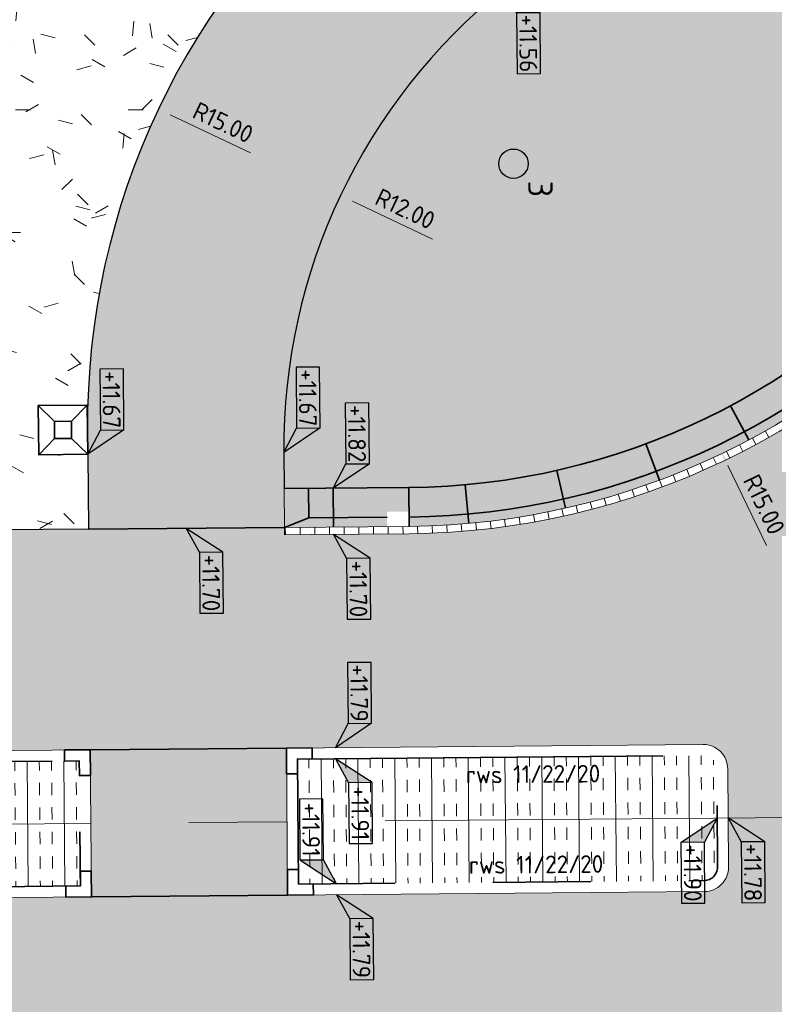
# Model space of a CAD drawing. Header units: metres. Extents: x 233373 to 233535, y 554162 to 554421.
# Tile 11 of 17: x 233398 to 233413, y 554234 to 554254. Entities that reach past the tile are written whole.
import ezdxf
from ezdxf.enums import TextEntityAlignment as Align

# ---------------------------------------------------------------- set-up
doc = ezdxf.new("R2010")
doc.units = ezdxf.units.M
doc.linetypes.add('Xref_Ontwerp nieuwe situatie$0$AM-AS', pattern=[16, 10, -2, 2, -2])
doc.linetypes.add('Xref_Ontwerp nieuwe situatie$0$VH-RWSBAND_110X220', pattern=[24, 10, -2, 2, -2, 2, -2, 2, -2])
doc.layers.get('Defpoints').update_dxf_attribs({"color": 241})
for name, color, linetype, lineweight, true_color in [('N-WE-GR-GRAS-A', 7, 'Continuous', 5, 0x99cc00), ('N-WE-MO-ONDERZOEK_BORING-SD', 30, 'Continuous', 25, 0xff7f00), ('N-WE-VH-KANTOPSLUITING_TROTTOIRBAND_RWS_110 220-G', 7, 'Xref_Ontwerp nieuwe situatie$0$VH-RWSBAND_110X220', 35, 0x2db300), ('N-WE-VH-VERHARDING_ASFALT_HOOFDRIJBAAN-A', 7, 'Continuous', 5, 0xc7c7c7), ('N-WE-VH-VERHARDING_ASFALT_ROOD-A', 7, 'Continuous', 5, 0xc99292), ('N-WE-VH-VERHARDING_ASFALT_VOEGBAND-G', 7, 'Continuous', 35, 0x000099), ('N-WE-VH-VERHARDING_BETON_CRETEPRINT-A', 250, 'Continuous', 9, 0x333333)]:
    doc.layers.add(name, color=color, linetype=linetype, lineweight=lineweight, true_color=true_color)
for name, color, linetype, lineweight in [('N-WE-VH-GOOT_TEGEL-GD', 170, 'Continuous', 18), ('N-WE-VH-KANTOPSLUITING-T18', 7, 'Continuous', 18), ('N-WE-VH-KANTOPSLUITING_ACHTERKANTBAND-G', 7, 'Continuous', 35), ('N-WE-VH-KANTOPSLUITING_ELEMENT-A', 252, 'Continuous', 18), ('N-WE-VH-KANTOPSLUITING_ELEMENT-G', 7, 'Continuous', 35), ('N-WE-VH-KANTOPSLUITING_ELEMENT_HOEKSTUK-S', 7, 'Continuous', 35), ('N-WE-VH-KANTOPSLUITING_VOORKANTBAND-G', 7, 'Continuous', 18), ('N-WE-VH-KANTVERHARDING-G', 7, 'Continuous', 25), ('X-XX-AL-AANPIJLING-M', 7, 'Continuous', 18), ('X-XX-AL-HOOGTELABEL_KANTOPSLUITING-S', 7, 'Continuous', 25), ('X-XX-AL-M', 7, 'Continuous', 18)]:
    doc.layers.add(name, color=color, linetype=linetype, lineweight=lineweight)
doc.layers.add('N1-WE-AM-AS_WEG-G', color=1, linetype='Xref_Ontwerp nieuwe situatie$0$AM-AS', lineweight=18, plot=False)
doc.styles.add('NLCS-ISO', font='NLCS-ISO.ttf')
doc.styles.add('NLCS-ISO-ANNOTATIEF-T18', font='NLCS-ISO.ttf', dxfattribs={"height": 1.8})
doc.styles.add('NLCS-ISO-ANNOTATIEF-T25', font='NLCS-ISO.ttf', dxfattribs={"height": 2.5})
doc.styles.add('Xref_Ontwerp nieuwe situatie$0$NLCS-ISO', font='NLCS-ISO.ttf')
doc.dimstyles.new('NLCS-ANNOTATIEF-T18-PIJL-A', dxfattribs={"dimtxt": 1.8, "dimasz": 1.35, "dimexe": 2, "dimexo": 2, "dimgap": 0.7, "dimtad": 1, "dimlfac": -1, "dimzin": 0, "dimdsep": 46, "dimtxsty": 'NLCS-ISO-ANNOTATIEF-T18', "dimcen": 0, "dimdle": 2, "dimclrd": 256, "dimclre": 256, "dimclrt": 256, "dimazin": 0, "dimtfac": 1, "dimtofl": 0, "dimtmove": 0, "dimatfit": 3, "dimfxl": 1, "dimtfillclr": 256, "dimtolj": 1, "dimtzin": 0, "dimlwd": 13, "dimlwe": 18, "dimarcsym": 0})
doc.dimstyles.new('NLCS-ANNOTATIEF-T25-PIJL_L2_H3', dxfattribs={"dimtxt": 2.5, "dimasz": 2.5, "dimexe": 2, "dimexo": 2, "dimgap": 0.7, "dimtad": 1, "dimzin": 0, "dimdsep": 46, "dimtxsty": 'NLCS-ISO-ANNOTATIEF-T25', "dimcen": 0, "dimdle": 2, "dimclrd": 256, "dimclre": 256, "dimclrt": 256, "dimadec": 3, "dimazin": 0, "dimtfac": 1, "dimtdec": 3, "dimtofl": 0, "dimtmove": 0, "dimatfit": 3, "dimfxl": 2, "dimfxlon": 1, "dimtfillclr": 256, "dimtolj": 1, "dimtzin": 0, "dimlwd": -1, "dimlwe": -1, "dimarcsym": 0})
pattern_1 = [(270.4902377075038, (0, 0), (0.7499725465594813, 0.006417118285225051), []), (270.4902377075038, (0.2499908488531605, 0.002139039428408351), (0.7499725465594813, 0.006417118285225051), [0.25, -0.25]), (270.4902377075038, (0.4999816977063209, 0.004278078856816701), (0.7499725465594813, 0.006417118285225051), [0.25, -0.25])]
pattern_2 = [(0, (0, 0), (2.5, 2.5), [0.3, -2]), (45, (1, 0.5), (-0.2828427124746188, 4.666904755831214), [0.3, -2]), (29.99999999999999, (0.2, 0.3), (0.5686533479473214, 3.215063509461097), [0.3, -2]), (15, (0.8, 1.2), (0.9640675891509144, 1.811235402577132), [0.3, -2]), (135, (0.4, 5), (-0.07071067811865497, -1.626345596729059), [0.3, -2]), (150, (3, 1), (0.5392304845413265, -1.466025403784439), [0.3, -2]), (165, (0.6000000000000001, 0.1), (0.358630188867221, -1.752536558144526), [0.3, -2]), (85, (1, 1), (-2.18169349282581, 2.600041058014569), [0.3, -2]), (99.99999999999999, (0, 0), (-2.780294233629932, 1.946782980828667), [0.3, -2])]

# ---------------------------------------------------------------- blocks, each defined once
blk = doc.blocks.new('SAL-HOOGTELABEL_KANTOPSLUITING_02-SO')
for p, q in [((2.460741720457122, 3.713202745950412), (0, 0)), ((2.460741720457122, 3.713202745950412), (2.460741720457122, 1.312415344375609)), ((8.664244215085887, 3.713202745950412), (2.460741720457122, 3.713202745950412)), ((8.664244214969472, 1.312415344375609), (8.664244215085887, 3.713202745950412)), ((0, 0), (2.460741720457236, 1.312415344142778)), ((2.460741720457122, 1.312415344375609), (8.664244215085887, 1.312415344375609))]:
    blk.add_line(p, q)
blk.add_solid([(2.460741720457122, 3.713202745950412), (0, 0), (2.460741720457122, 1.312415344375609)])
at = {"style": 'Xref_Ontwerp nieuwe situatie$0$NLCS-ISO'}
blk.add_attdef('...', text='', height=1.8, dxfattribs=at).set_placement((5.582316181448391, 2.472649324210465), align=Align.MIDDLE)
blk = doc.blocks.new('SAL-HOOGTELABEL_KANTOPSLUITING_04-SO')
for p, q in [((0, 0), (2.460741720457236, -1.312415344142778)), ((2.460741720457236, -3.713202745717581), (0, 0)), ((2.460741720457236, -1.312415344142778), (2.460741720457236, -3.713202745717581)), ((8.664244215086, -1.312415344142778), (2.460741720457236, -1.312415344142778)), ((8.664244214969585, -3.713202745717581), (8.664244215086, -1.312415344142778)), ((2.460741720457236, -3.713202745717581), (8.664244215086, -3.713202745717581))]:
    blk.add_line(p, q)
blk.add_solid([(0, 0), (2.460741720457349, -1.312592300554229), (2.460741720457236, -3.713202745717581)])
at = {"style": 'Xref_Ontwerp nieuwe situatie$0$NLCS-ISO'}
blk.add_attdef('...', text='', height=1.8, dxfattribs=at).set_placement((5.582316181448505, -2.552968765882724), align=Align.MIDDLE)
blk = doc.blocks.new('SAL-HOOGTELABEL_KANTOPSLUITING_01-SO')
for p, q in [((-8.664244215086, 3.713202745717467), (-8.664244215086, 1.312415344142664)), ((-2.460741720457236, 3.713202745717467), (-8.664244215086, 3.713202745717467)), ((-2.460741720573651, 1.312415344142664), (-2.460741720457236, 3.713202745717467)), ((-2.460741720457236, 3.713202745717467), (0, 0)), ((-8.664244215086, 1.312415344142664), (-2.460741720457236, 1.312415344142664)), ((0, 0), (-2.460741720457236, 1.312415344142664))]:
    blk.add_line(p, q)
blk.add_solid([(-2.460741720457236, 3.713202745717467), (-2.460741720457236, 1.312415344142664), (0, 0)])
at = {"style": 'Xref_Ontwerp nieuwe situatie$0$NLCS-ISO'}
blk.add_attdef('...', text='', height=1.8, dxfattribs=at).set_placement((-5.542669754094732, 2.472649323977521), align=Align.MIDDLE)
blk = doc.blocks.new('SAL-HOOGTELABEL_KANTOPSLUITING_03-SO')
for p, q in [((0, -2.328306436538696e-10), (-2.460741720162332, -1.312415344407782)), ((-2.460741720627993, -3.713202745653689), (0, -2.328306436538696e-10)), ((-8.664244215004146, -1.312415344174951), (-8.664244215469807, -3.71320274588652)), ((-2.460741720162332, -1.312415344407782), (-8.664244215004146, -1.312415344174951)), ((-2.460741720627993, -3.713202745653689), (-2.460741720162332, -1.312415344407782)), ((-8.664244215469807, -3.71320274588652), (-2.460741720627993, -3.713202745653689))]:
    blk.add_line(p, q)
blk.add_solid([(-2.460741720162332, -1.312415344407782), (0, -2.328306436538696e-10), (-2.460741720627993, -3.713202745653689)])
at = {"style": 'Xref_Ontwerp nieuwe situatie$0$NLCS-ISO'}
blk.add_attdef('...', text='', height=1.8, dxfattribs=at).set_placement((-5.542669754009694, -2.552968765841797), align=Align.MIDDLE)
blk = doc.blocks.new('*D47')
at = {"layer": 'Defpoints', "color": 0, "transparency": 16777216}
for p in [(233405.8041730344, 554259.0122553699), (233412.3155100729, 554245.499206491)]:
    blk.add_point(p, dxfattribs=at)
at = {"layer": 'X-XX-AL-AANPIJLING-M', "lineweight": 13, "transparency": 16777216}
blk.add_line((233413.2184154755, 554243.6253970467), (233412.4327141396, 554245.2559716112), dxfattribs=at)
at = {"layer": 'X-XX-AL-AANPIJLING-M', "transparency": 16777216}
blk.add_solid([(233412.4732532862, 554245.2755056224), (233412.3921749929, 554245.2364376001), (233412.3155100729, 554245.499206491)], dxfattribs=at)
at = {"layer": 'X-XX-AL-AANPIJLING-M', "transparency": 16777216, "insert": (233413.1724452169, 554244.4579754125), "char_height": 0.36, "attachment_point": 5, "rotation": 295.72734833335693, "style": 'NLCS-ISO-ANNOTATIEF-T18'}
blk.add_mtext('\\A1;R15.00', dxfattribs=at)
blk = doc.blocks.new('*D59')
at = {"layer": 'Defpoints', "color": 0, "transparency": 16777216}
for p in [(233404.5294535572, 554250.7578326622), (233415.3732858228, 554245.618639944)]:
    blk.add_point(p, dxfattribs=at)
at = {"layer": 'X-XX-AL-AANPIJLING-M', "lineweight": 13, "transparency": 16777216}
blk.add_line((233406.4090511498, 554249.8670392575), (233404.7734397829, 554250.6422008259), dxfattribs=at)
at = {"layer": 'X-XX-AL-AANPIJLING-M', "transparency": 16777216}
blk.add_solid([(233404.7927117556, 554250.682865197), (233404.7541678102, 554250.6015364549), (233404.529453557, 554250.7578326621)], dxfattribs=at)
at = {"layer": 'X-XX-AL-AANPIJLING-M', "transparency": 16777216, "insert": (233405.8502837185, 554250.485972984), "char_height": 0.36, "attachment_point": 5, "rotation": 334.64242982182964, "style": 'NLCS-ISO-ANNOTATIEF-T18'}
blk.add_mtext('\\A1;R12.00', dxfattribs=at)
blk = doc.blocks.new('*U11')
at = {"layer": 'N-WE-VH-GOOT_TEGEL-GD', "ltscale": 0.2, "flags": 128}
blk.add_lwpolyline([(0, 0), (-2.759782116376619e-11, -0.1500000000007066)], dxfattribs=at)
blk = doc.blocks.new('*U12')
at = {"layer": 'N-WE-VH-GOOT_TEGEL-GD', "color": 0, "linetype": 'ByBlock', "lineweight": -2, "transparency": 16777216}
for p, rotation in [((233413.265036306, 554245.8267941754), 209.5029665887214), ((233413.0024915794, 554245.6816482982), 208.3683966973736), ((233412.4690386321, 554245.4070924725), 206.0992569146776), ((233412.7371243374, 554245.5417294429), 207.2338268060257), ((233411.9251333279, 554245.1538732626), 203.8301171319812), ((233412.1983395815, 554245.2777901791), 204.9646870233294), ((233411.6495269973, 554245.0353903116), 202.6955472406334), ((233411.0915472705, 554244.8149099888), 200.426407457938), ((233411.3716286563, 554244.9223877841), 201.5609773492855), ((233410.5252754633, 554244.6166949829), 198.1572676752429), ((233410.8093926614, 554244.7129990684), 199.2918375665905), ((233409.6622659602, 554244.361790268), 194.7535580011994), ((233409.951599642, 554244.4410561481), 195.8881278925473), ((233410.2393070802, 554244.5260354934), 197.0226977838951), ((233408.7856448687, 554244.1585729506), 191.3498483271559), ((233409.0791742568, 554244.2205209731), 192.484418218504), ((233409.3714194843, 554244.2882689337), 193.6189881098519), ((233407.3027789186, 554243.9366019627), 185.6769988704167), ((233407.6009942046, 554243.9692317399), 186.8115687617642), ((233407.8985049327, 554244.0077599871), 187.9461386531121), ((233408.1951944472, 554244.0521715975), 189.0807085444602), ((233408.4909464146, 554244.1024491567), 190.215278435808), ((233403.405324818, 554243.8412157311), 180.4902606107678), ((233403.7053138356, 554243.8437826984), 180.4902606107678), ((233404.0053028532, 554243.8463496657), 180.4902606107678), ((233404.3052918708, 554243.8489166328), 180.4902606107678), ((233404.6052808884, 554243.8514836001), 180.4902606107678), ((233404.9052699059, 554243.8540505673), 180.4902606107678), ((233405.2052589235, 554243.8566175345), 180.4902606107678), ((233405.5052479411, 554243.8591845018), 180.4902606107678), ((233405.8052369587, 554243.861751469), 180.4902606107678), ((233406.1052140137, 554243.86528865), 181.1387193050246), ((233406.4050761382, 554243.8742198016), 182.2732891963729), ((233406.7047026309, 554243.889086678), 183.407859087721), ((233407.0039760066, 554243.9098834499), 184.5424289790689)]:
    blk.add_blockref('*U11', p, dxfattribs=dict(at, rotation=rotation))
blk = doc.blocks.new('*D32')
at = {"layer": 'Defpoints', "color": 0, "transparency": 16777216}
for p in [(233400.8143870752, 554252.5185056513), (233414.3691774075, 554246.0945147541)]:
    blk.add_point(p, dxfattribs=at)
at = {"layer": 'X-XX-AL-AANPIJLING-M', "lineweight": 13, "transparency": 16777216}
blk.add_line((233402.6939846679, 554251.6277122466), (233401.058373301, 554252.4028738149), dxfattribs=at)
at = {"layer": 'X-XX-AL-AANPIJLING-M', "transparency": 16777216}
blk.add_solid([(233401.0776452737, 554252.443538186), (233401.0391013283, 554252.3622094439), (233400.814387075, 554252.518505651)], dxfattribs=at)
at = {"layer": 'X-XX-AL-AANPIJLING-M', "transparency": 16777216, "insert": (233402.1352172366, 554252.2466459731), "char_height": 0.36, "attachment_point": 5, "rotation": 334.64242982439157, "style": 'NLCS-ISO-ANNOTATIEF-T18'}
blk.add_mtext('\\A1;R15.00', dxfattribs=at)
blk = doc.blocks.new('SMO-BODEM_BORING-SO')
h = blk.add_hatch(color=256)
edge = h.paths.add_edge_path()
edge.add_arc((0, 0), 1.501469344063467, 0, 360)
at = {"color": 0, "linetype": 'Continuous'}
blk.add_circle((0, 0), 1.501469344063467, dxfattribs=at)
at = {"style": 'NLCS-ISO'}
blk.add_attdef('NR', (1.724038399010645, 1.494310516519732), '', height=2.5, dxfattribs=at)
blk = doc.blocks.new('N-SVH-KOLKOMRANDING 1000x1000x150 mm')
at = {"layer": 'N-WE-VH-KANTOPSLUITING_ELEMENT-G', "ltscale": 0.2}
for p, q in [((-0.1750000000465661, 0.1750000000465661), (-0.5, 0.5)), ((0.1750000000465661, 0.1750000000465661), (0.5, 0.5)), ((-0.1750000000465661, -0.1750000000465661), (-0.5, -0.5)), ((0.1750000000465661, -0.1750000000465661), (0.5, -0.5))]:
    blk.add_line(p, q, dxfattribs=at)
at = {"layer": 'N-WE-VH-KANTOPSLUITING_ELEMENT-G', "ltscale": 0.2, "flags": 128}
for points in [[(-0.5, 0.5), (0.5, 0.5), (0.5, -0.5), (-0.5, -0.5)], [(-0.1750000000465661, 0.1750000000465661), (0.1750000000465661, 0.1750000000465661), (0.1750000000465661, -0.1750000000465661), (-0.1750000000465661, -0.1750000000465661)]]:
    blk.add_lwpolyline(points, close=True, dxfattribs=at)
blk = doc.blocks.new('*D35')
at = {"layer": 'Defpoints', "color": 0, "transparency": 16777216}
for p in [(233405.8041730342, 554259.0122553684), (233414.3268679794, 554246.6686873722)]:
    blk.add_point(p, dxfattribs=at)
at = {"layer": 'X-XX-AL-M', "transparency": 16777216}
blk.add_line((233416.7305434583, 554243.1874021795), (233414.6109578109, 554246.2572351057), dxfattribs=at)
blk.add_solid([(233414.6795331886, 554246.304583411), (233414.5423824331, 554246.2098868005), (233414.3268679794, 554246.6686873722)], dxfattribs=at)
at = {"layer": 'X-XX-AL-M', "transparency": 16777216, "insert": (233416.3753424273, 554244.3882486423), "char_height": 0.5, "attachment_point": 5, "rotation": 304.6233854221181, "style": 'NLCS-ISO-ANNOTATIEF-T25'}
blk.add_mtext('\\A1;R=15.00', dxfattribs=at)

msp = doc.modelspace()

# ---------------------------------------------------------------- hatches: boundary and pattern name
at = {"layer": 'N-WE-GR-GRAS-A'}
h = msp.add_hatch(dxfattribs=at)
h.set_pattern_fill('AGR-GRAS_01', color=256, scale=0.1, pattern_type=2)
h.set_pattern_definition(pattern_2)
edge = h.paths.add_edge_path()
edge.add_line((233424.9388623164, 554262.5410664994), (233424.9303061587, 554263.5410298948))
edge.add_line((233424.9303061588, 554263.5410298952), (233425.7202772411, 554263.5477892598))
edge.add_line((233425.7202772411, 554263.5477892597), (233425.6874814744, 554267.3806505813))
edge.add_line((233425.6874814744, 554267.3806505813), (233425.6849146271, 554267.6806395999))
edge.add_line((233425.684914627, 554267.6806395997), (233425.6360654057, 554273.3896780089))
edge.add_arc((233525.6324049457, 554274.2452937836), 99.99999999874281, 174.7795743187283, 180.4902377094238, ccw=False)
edge.add_line((233426.0472024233, 554283.3440540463), (233426.9258540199, 554292.9608254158))
edge.add_arc((233327.3406514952, 554302.0595856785), 100.0000000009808, 354.7795743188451, 360.3595577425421)
edge.add_line((233427.3386824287, 554302.6871282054), (233427.2984975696, 554309.0905297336))
edge.add_line((233427.2984975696, 554309.0905297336), (233422.6111318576, 554309.0611139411))
edge.add_line((233422.6111318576, 554309.0611139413), (233422.6165077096, 554297.3821639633))
edge.add_line((233422.6165077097, 554297.3821639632), (233422.3248455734, 554287.0322430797))
edge.add_line((233422.3248455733, 554287.0322430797), (233421.142538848, 554277.7108655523))
edge.add_line((233421.1425388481, 554277.7108655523), (233420.2591423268, 554272.2491907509))
edge.add_line((233420.2591423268, 554272.2491907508), (233419.8205365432, 554269.537472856))
edge.add_arc((233405.0129786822, 554271.9325156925), 14.99999999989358, 308.794621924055, 350.81228535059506, ccw=False)
edge.add_line((233414.4109385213, 554260.2415640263), (233411.3622034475, 554257.7907892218))
edge.add_line((233411.3622034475, 554257.7907892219), (233407.8549179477, 554254.9714012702))
edge.add_arc((233415.373285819, 554245.6186399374), 11.99999999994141, 128.7946219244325, 180.4902377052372)
edge.add_line((233403.3737250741, 554245.5159660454), (233403.380013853, 554244.7809929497))
edge.add_line((233403.380013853, 554244.7809929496), (233403.605005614, 554244.7829180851))
edge.add_line((233403.605005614, 554244.7829180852), (233405.9257560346, 554244.802775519))
edge.add_arc((233405.8041730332, 554259.0122553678), 14.21000000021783, 270.4902377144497, 320.9644589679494)
edge.add_arc((233431.4371025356, 554238.2287781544), 18.78999999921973, 126.17553146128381, 140.9644589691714, ccw=False)
edge.add_arc((233413.7292726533, 554262.4451519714), 11.21000000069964, 306.1755314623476, 360.4902377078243)
h = msp.add_hatch(dxfattribs=at)
h.set_pattern_fill('AGR-GRAS_01', color=256, scale=0.1, pattern_type=2)
h.set_pattern_definition(pattern_2)
edge = h.paths.add_edge_path()
edge.add_line((233424.9388623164, 554262.5410664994), (233424.9303061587, 554263.5410298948))
edge.add_line((233424.9303061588, 554263.5410298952), (233425.7202772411, 554263.5477892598))
edge.add_line((233425.7202772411, 554263.5477892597), (233425.6874814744, 554267.3806505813))
edge.add_line((233425.6874814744, 554267.3806505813), (233425.6849146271, 554267.6806395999))
edge.add_line((233425.684914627, 554267.6806395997), (233425.6360654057, 554273.3896780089))
edge.add_arc((233525.6324049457, 554274.2452937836), 99.99999999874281, 174.7795743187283, 180.4902377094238, ccw=False)
edge.add_line((233426.0472024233, 554283.3440540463), (233426.9258540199, 554292.9608254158))
edge.add_arc((233327.3406514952, 554302.0595856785), 100.0000000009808, 354.7795743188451, 360.3595577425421)
edge.add_line((233427.3386824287, 554302.6871282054), (233427.2984975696, 554309.0905297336))
edge.add_line((233427.2984975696, 554309.0905297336), (233422.6111318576, 554309.0611139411))
edge.add_line((233422.6111318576, 554309.0611139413), (233422.6165077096, 554297.3821639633))
edge.add_line((233422.6165077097, 554297.3821639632), (233422.3248455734, 554287.0322430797))
edge.add_line((233422.3248455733, 554287.0322430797), (233421.142538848, 554277.7108655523))
edge.add_line((233421.1425388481, 554277.7108655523), (233420.2591423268, 554272.2491907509))
edge.add_line((233420.2591423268, 554272.2491907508), (233419.8205365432, 554269.537472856))
edge.add_arc((233405.0129786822, 554271.9325156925), 14.99999999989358, 308.794621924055, 350.81228535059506, ccw=False)
edge.add_line((233414.4109385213, 554260.2415640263), (233411.3622034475, 554257.7907892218))
edge.add_line((233411.3622034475, 554257.7907892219), (233407.8549179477, 554254.9714012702))
edge.add_arc((233415.373285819, 554245.6186399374), 11.99999999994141, 128.7946219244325, 180.4902377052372)
edge.add_line((233403.3737250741, 554245.5159660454), (233403.380013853, 554244.7809929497))
edge.add_line((233403.380013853, 554244.7809929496), (233403.605005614, 554244.7829180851))
edge.add_line((233403.605005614, 554244.7829180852), (233405.9257560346, 554244.802775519))
edge.add_arc((233405.8041730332, 554259.0122553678), 14.21000000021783, 270.4902377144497, 320.9644589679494)
edge.add_arc((233431.4371025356, 554238.2287781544), 18.78999999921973, 126.17553146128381, 140.9644589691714, ccw=False)
edge.add_arc((233413.7292726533, 554262.4451519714), 11.21000000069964, 306.1755314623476, 360.4902377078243)
h = msp.add_hatch(dxfattribs=at)
h.set_pattern_fill('AGR-GRAS_01', color=256, scale=0.1, pattern_type=2)
h.set_pattern_definition(pattern_2)
edge = h.paths.add_edge_path()
edge.add_line((233404.2127284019, 554257.13292694), (233403.5652901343, 554257.9383325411))
edge.add_line((233403.5652901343, 554257.9383325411), (233404.344686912, 554258.564863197))
edge.add_line((233404.344686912, 554258.564863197), (233404.971217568, 554257.7854664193))
edge.add_line((233404.971217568, 554257.7854664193), (233411.8883531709, 554263.3459173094))
edge.add_arc((233404.3699852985, 554272.698678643), 12.0000000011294, 308.7946219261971, 351.6644359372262)
edge.add_line((233416.243217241, 554270.9590340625), (233416.5208409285, 554272.8538408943))
edge.add_line((233416.5208409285, 554272.8538408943), (233410.9624299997, 554273.7528839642))
edge.add_line((233410.9624299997, 554273.7528839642), (233410.2420877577, 554266.051067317))
edge.add_line((233410.2420877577, 554266.051067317), (233410.1235363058, 554264.7835287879))
edge.add_arc((233409.1791939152, 554264.8718520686), 0.9484637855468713, 173.6722734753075, 354.6567344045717, ccw=False)
edge.add_line((233408.236508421, 554264.9763872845), (233405.4431532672, 554265.3719489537))
edge.add_line((233405.4431532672, 554265.3719489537), (233405.3166100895, 554264.4783334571))
edge.add_line((233405.3166100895, 554264.4783334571), (233402.2161420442, 554261.98597227))
edge.add_arc((233415.373285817, 554245.6186399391), 20.99999999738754, 128.7946219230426, 140.5738878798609)
edge.add_line((233399.1519572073, 554258.9553748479), (233383.3948392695, 554258.8193819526))
edge.add_line((233383.3948392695, 554258.8193819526), (233383.3948392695, 554243.8199614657))
edge.add_line((233383.3948392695, 554243.8199614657), (233392.8838866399, 554243.9012937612))
edge.add_line((233392.8838866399, 554243.9012937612), (233399.3869186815, 554243.9569087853))
edge.add_line((233399.3869186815, 554243.9569087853), (233399.3738705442, 554245.481852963))
edge.add_line((233399.3738705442, 554245.481852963), (233398.3734088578, 554245.4822964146))
edge.add_line((233398.3734088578, 554245.4822964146), (233398.3653509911, 554246.4732602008))
edge.add_line((233398.3653509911, 554246.4732602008), (233399.3741802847, 554246.4818922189))
edge.add_arc((233414.3691774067, 554246.0945147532), 14.99999999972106, 132.617175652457, 178.5201625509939, ccw=False)
at = {"layer": 'N-WE-VH-KANTOPSLUITING_ELEMENT-A'}
h = msp.add_hatch(color=256, dxfattribs=at)
h.dxf.hatch_style = 1
edge = h.paths.add_edge_path()
edge.add_line((233425.7242435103, 554262.0977701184), (233425.4326946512, 554262.0952754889))
edge.add_line((233425.4326946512, 554262.0952754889), (233425.4288443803, 554262.5452590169))
edge.add_line((233425.4288443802, 554262.5452590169), (233425.7288333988, 554262.5478258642))
edge.add_line((233425.7288333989, 554262.5478258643), (233425.7202772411, 554263.5477892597))
edge.add_line((233425.7202772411, 554263.5477892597), (233424.9303061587, 554263.5410298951))
edge.add_line((233424.9303061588, 554263.5410298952), (233424.9388623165, 554262.5410664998))
edge.add_arc((233413.729272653, 554262.4451519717), 11.21000000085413, -53.82446853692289, 0.4902377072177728, ccw=False)
edge.add_arc((233431.4371025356, 554238.2287781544), 18.78999999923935, 126.1755314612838, 140.9644589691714)
edge.add_arc((233405.8041730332, 554259.0122553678), 14.21000000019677, 270.49023770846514, 320.9644589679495, ccw=False)
edge.add_line((233405.9257560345, 554244.8027755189), (233403.8799955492, 554244.7852710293))
edge.add_line((233403.8799955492, 554244.7852710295), (233403.380013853, 554244.7809929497))
edge.add_line((233403.380013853, 554244.7809929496), (233403.3867732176, 554243.9910218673))
edge.add_line((233403.3867732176, 554243.9910218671), (233404.386736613, 554243.999578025))
edge.add_line((233404.386736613, 554243.9995780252), (233405.4825372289, 554244.0083720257))
edge.add_line((233405.4825372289, 554244.0083720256), (233405.4795822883, 554244.3083574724))
edge.add_line((233405.4795822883, 554244.3083574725), (233405.9295604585, 554244.3127898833))
edge.add_line((233405.9295604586, 554244.3127898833), (233405.9302991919, 554244.2377937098))
edge.add_line((233405.9302991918, 554244.2377937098), (233405.9325153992, 554244.0128044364))
edge.add_arc((233405.8041730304, 554259.0122553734), 15.00000000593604, 270.4902377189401, 320.9644589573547)
edge.add_arc((233431.4371025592, 554238.2287781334), 18.00000003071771, 134.5982612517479, 140.964458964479, ccw=False)
edge.add_line((233418.7987365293, 554251.0456305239), (233418.5880970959, 554251.2592447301))
edge.add_line((233418.5880970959, 554251.2592447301), (233418.9085184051, 554251.5752038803))
edge.add_line((233418.908518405, 554251.5752038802), (233419.1231079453, 554251.3575837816))
edge.add_arc((233431.4371025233, 554238.2287781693), 17.99999997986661, 126.1755314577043, 133.1657175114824, ccw=False)
edge.add_arc((233413.7292726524, 554262.4451519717), 12.0000000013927, 306.1755314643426, 358.34114208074)
at = {"layer": 'N-WE-VH-VERHARDING_ASFALT_HOOFDRIJBAAN-A'}
h = msp.add_hatch(color=256, dxfattribs=at)
h.dxf.hatch_style = 1
edge = h.paths.add_edge_path(flags=16)
edge.add_arc((233431.4371208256, 554238.2245143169), 12.75000000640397, 89.9999770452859, 90.49020252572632, ccw=False)
edge.add_arc((233431.4371208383, 554238.2245143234), 12.7499999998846, -12.71785530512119, 89.99997710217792, ccw=False)
edge.add_arc((233431.4371208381, 554238.2245143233), 12.75000000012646, 270.490315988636, 347.2821446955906, ccw=False)
edge.add_arc((233431.4371208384, 554238.2245143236), 12.75000000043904, 180.4870419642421, 270.4903159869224, ccw=False)
edge.add_arc((233431.4371208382, 554238.2245143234), 12.75000000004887, 90.49020258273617, 180.487041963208, ccw=False)
edge = h.paths.add_edge_path()
edge.add_arc((233431.7494380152, 554201.72585054), 1.499999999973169, 180.4902377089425, 360.4902377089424)
edge.add_line((233433.2493831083, 554201.7386847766), (233433.1039284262, 554218.7380624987))
edge.add_arc((233432.6039467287, 554218.73378442), 0.4999999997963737, 0.4902377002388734, 90.49023774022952)
edge.add_line((233432.5996686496, 554219.2337661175), (233430.5997418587, 554219.2166538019))
edge.add_arc((233430.6040199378, 554218.716672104), 0.5000000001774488, 90.49023773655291, 180.490237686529)
edge.add_line((233430.10403824, 554218.7123940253), (233430.2494929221, 554201.7130163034))
edge = h.paths.add_edge_path()
edge.add_arc((233430.2703242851, 554257.7152444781), 0.4999999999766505, 180.4902026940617, 270.4902377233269)
edge.add_line((233430.2746023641, 554257.2152627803), (233432.2745346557, 554257.232375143))
edge.add_arc((233432.2702565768, 554257.7323568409), 0.5000000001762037, 270.4902377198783, 360.4902376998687)
edge.add_line((233432.7702382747, 554257.7366349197), (233432.6932328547, 554266.7363054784))
edge.add_arc((233431.1932877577, 554266.7234717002), 1.5000000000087, 0.4902201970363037, 180.4902201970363)
edge.add_line((233429.6933426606, 554266.710637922), (233429.7703425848, 554257.7109667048))
edge = h.paths.add_edge_path()
edge.add_arc((233452.7221481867, 554263.4425160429), 15.14999999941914, 200.253207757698, 229.8342624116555)
edge.add_arc((233431.4371208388, 554238.2245143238), 17.84999999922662, 17.282144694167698, 49.834262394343, ccw=False)
edge.add_arc((233460.0827235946, 554247.1368340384), 12.14999999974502, 197.2821447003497, 257.1777921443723)
edge.add_line((233457.3863172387, 554235.2898136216), (233457.3863127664, 554235.2897939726))
edge.add_line((233457.3863127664, 554235.2897939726), (233460.02007095, 554234.6953884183))
edge.add_line((233460.02007095, 554234.6953884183), (233458.7652147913, 554229.1352323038))
edge.add_line((233458.7652147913, 554229.1352323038), (233457.7897488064, 554229.355382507))
edge.add_arc((233454.4544732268, 554214.5770728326), 15.1500000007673, 77.28214469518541, 127.9595998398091)
edge.add_line((233445.1356221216, 554226.5220095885), (233445.1252063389, 554226.5353605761))
edge.add_arc((233431.4371282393, 554238.2245079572), 17.99999023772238, 319.2274101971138, 319.5038140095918, ccw=False)
edge.add_arc((233454.4544732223, 554214.5770728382), 15.14999999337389, 128.2815158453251, 134.2264135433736)
edge.add_arc((233431.4371208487, 554238.2245143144), 17.84999998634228, 306.1756133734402, 314.2264135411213, ccw=False)
edge.add_arc((233449.1449853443, 554214.0081658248), 12.14999999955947, 126.1756133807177, 180.4902377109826)
edge.add_line((233436.9954300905, 554213.9042085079), (233437.0039862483, 554212.9042451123))
edge.add_line((233437.0039862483, 554212.9042451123), (233437.1539807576, 554212.9055285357))
edge.add_line((233437.1539807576, 554212.9055285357), (233437.2253777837, 554204.5613143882))
edge.add_arc((233337.2290382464, 554203.7056986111), 99.99999999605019, -5.22035542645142, 0.4902377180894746, ccw=False)
edge.add_line((233436.8142519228, 554194.6070604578), (233435.8942052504, 554184.5370870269))
edge.add_arc((233535.4794189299, 554175.4384488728), 99.99999999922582, 174.779644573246, 180.7881553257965)
edge.add_line((233435.4888800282, 554174.0629017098), (233435.5180198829, 554171.9446829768))
edge.add_line((233435.5180198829, 554171.9446829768), (233435.5643706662, 554170.1920369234))
edge.add_line((233435.5643706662, 554170.1920369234), (233428.465328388, 554170.0042944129))
edge.add_arc((233328.4687045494, 554169.1825736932), 100.0000000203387, 0.4708165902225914, 6.20083084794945)
edge.add_line((233427.8836443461, 554179.9839508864), (233426.307418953, 554194.4913928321))
edge.add_arc((233525.7223587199, 554205.2927700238), 99.9999999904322, 180.4902377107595, 186.2008308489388, ccw=False)
edge.add_line((233425.7260191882, 554204.4371542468), (233425.6637183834, 554211.7182874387))
edge.add_line((233425.6637183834, 554211.7182874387), (233425.8137128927, 554211.7195708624))
edge.add_line((233425.8137128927, 554211.7195708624), (233425.8051567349, 554212.7195342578))
edge.add_arc((233410.6557112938, 554212.5899084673), 15.15000000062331, 0.490237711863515, 44.59997310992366)
edge.add_line((233421.4429108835, 554223.227522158), (233416.2833425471, 554228.5104521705))
edge.add_arc((233407.5904660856, 554220.0218481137), 12.15000000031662, 44.31883662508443, 90.49069668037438)
edge.add_line((233407.4864114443, 554232.1714025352), (233403.4883492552, 554232.1371932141))
edge.add_line((233403.4883492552, 554232.1371932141), (233403.4896326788, 554231.9871987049))
edge.add_line((233403.4896326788, 554231.9871987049), (233399.4896022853, 554231.9530841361))
edge.add_line((233399.4896022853, 554231.9530841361), (233392.9898122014, 554231.8974688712))
edge.add_line((233392.9898122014, 554231.8974688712), (233392.4899308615, 554231.8931857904))
edge.add_line((233392.4899308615, 554231.8931857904), (233392.451381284, 554236.3929149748))
edge.add_line((233392.451381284, 554236.3929149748), (233411.9506515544, 554236.559759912))
edge.add_arc((233411.9463734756, 554237.0597416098), 0.5000000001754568, 270.4902377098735, 360.4902377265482)
edge.add_line((233412.4463551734, 554237.0640196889), (233412.4292428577, 554239.0639464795))
edge.add_arc((233411.9292611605, 554239.0596684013), 0.499999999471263, 0.490237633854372, 90.49023775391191)
edge.add_line((233411.9249830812, 554239.5596500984), (233392.425680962, 554239.3928048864))
edge.add_line((233392.425680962, 554239.3928048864), (233392.3871296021, 554243.892742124))
edge.add_line((233392.3871296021, 554243.892742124), (233392.8871749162, 554243.8970299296))
edge.add_line((233392.8871749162, 554243.8970299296), (233399.3869369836, 554243.9526449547))
edge.add_line((233399.3869369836, 554243.9526449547), (233403.3867915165, 554243.9867580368))
edge.add_line((233403.3867915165, 554243.9867580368), (233403.3880749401, 554243.8367635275))
edge.add_line((233403.3880749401, 554243.8367635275), (233405.9338171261, 554243.8585460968))
edge.add_arc((233405.804191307, 554259.0079915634), 15.15000003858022, 270.4902377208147, 320.8063904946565)
edge.add_line((233417.5456682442, 554249.4340571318), (233417.5457508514, 554249.4339897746))
edge.add_arc((233431.4371208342, 554238.2245143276), 17.84999999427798, 126.1755314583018, 141.0986188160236, ccw=False)
edge.add_arc((233413.7292909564, 554262.4408881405), 12.14999999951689, 306.1755314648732, 360.4902377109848)
edge.add_line((233425.8788462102, 554262.5448454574), (233425.8702900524, 554263.544808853))
edge.add_line((233425.8702900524, 554263.544808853), (233425.7202955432, 554263.5435254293))
edge.add_line((233425.7202955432, 554263.5435254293), (233425.6360837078, 554273.3854141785))
edge.add_arc((233525.6324232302, 554274.2410299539), 99.99999998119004, 174.7795743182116, 180.4902377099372, ccw=False)
edge.add_line((233426.0472207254, 554283.339790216), (233426.925872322, 554292.9565615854))
edge.add_arc((233327.3406697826, 554302.0553218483), 100.0000000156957, 354.7795743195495, 360.3595577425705)
edge.add_line((233427.3387007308, 554302.6828643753), (233427.304791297, 554308.086285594))
edge.add_line((233427.304791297, 554308.086285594), (233434.3921024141, 554308.1307623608))
edge.add_arc((233534.3899319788, 554308.7895743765), 99.99999975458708, 180.3774742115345, 186.2008308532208)
edge.add_line((233434.9749924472, 554297.9881972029), (233436.6157675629, 554282.8866451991))
edge.add_arc((233442.5806639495, 554283.5347278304), 6.000000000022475, 186.200830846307, 257.411370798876)
edge.add_line((233441.2729665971, 554277.6789676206), (233455.71954324, 554274.4527853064))
edge.add_line((233455.71954324, 554274.4527853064), (233454.7900648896, 554270.4486320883))
edge.add_line((233454.7900648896, 554270.4486320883), (233450.2107839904, 554271.4712684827))
edge.add_line((233450.2107839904, 554271.4712684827), (233450.0800142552, 554270.8856924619))
edge.add_arc((233448.0312884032, 554261.7116681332), 9.400000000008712, 77.41137079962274, 200.2532077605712)
edge.add_line((233439.2124720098, 554258.4576740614), (233438.5088430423, 554258.198046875))
at = {"layer": 'N-WE-VH-VERHARDING_ASFALT_ROOD-A'}
h = msp.add_hatch(color=256, dxfattribs=at)
h.dxf.hatch_style = 1
edge = h.paths.add_edge_path()
edge.add_arc((233405.0129786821, 554271.9325156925), 14.99999999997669, 308.7946219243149, 350.8122853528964)
edge.add_line((233419.8205365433, 554269.5374728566), (233420.1793075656, 554271.7556054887))
edge.add_line((233420.1793075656, 554271.7556054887), (233416.4556892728, 554272.3578807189))
edge.add_line((233416.4556892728, 554272.357880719), (233416.243217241, 554270.9590340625))
edge.add_arc((233404.3699852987, 554272.698678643), 12.00000000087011, 308.79462192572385, 351.6644359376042, ccw=False)
edge.add_line((233411.8883531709, 554263.3459173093), (233404.9712175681, 554257.7854664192))
edge.add_arc((233414.369177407, 554246.094514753), 14.99999999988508, 128.7946219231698, 180.4902377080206)
edge.add_line((233399.3697264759, 554245.9661723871), (233399.3824267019, 554244.4818895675))
edge.add_line((233399.3824267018, 554244.4818895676), (233399.3869144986, 554243.9569087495))
edge.add_line((233399.3869144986, 554243.9569087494), (233403.3867732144, 554243.9910218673))
edge.add_line((233403.3867732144, 554243.9910218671), (233403.3822812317, 554244.5160026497))
edge.add_line((233403.3822812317, 554244.5160026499), (233403.3737250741, 554245.5159660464))
edge.add_arc((233415.3732858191, 554245.6186399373), 12.00000000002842, 128.7946219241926, 180.4902376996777, ccw=False)
edge.add_line((233407.8549179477, 554254.9714012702), (233414.4109385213, 554260.2415640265))
h = msp.add_hatch(color=256, dxfattribs=at)
h.dxf.hatch_style = 1
h.paths.add_polyline_path([(233403.4509443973, 554236.4912964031), (233403.4464524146, 554237.0162771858), (233403.4252759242, 554239.4911865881), (233399.4254213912, 554239.4570735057), (233399.4299133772, 554238.9320927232), (233399.4510898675, 554236.4571833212)])
at = {"layer": 'N-WE-VH-VERHARDING_BETON_CRETEPRINT-A'}
h = msp.add_hatch(dxfattribs=at)
h.set_pattern_fill('AVH-BETON_GEWAPEND', color=256, angle=270.4902377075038, pattern_type=2)
h.set_pattern_definition(pattern_1)
edge = h.paths.add_edge_path()
edge.add_line((233403.6740110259, 554236.7182133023), (233403.6521928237, 554239.2681199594))
edge.add_line((233403.6521928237, 554239.2681199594), (233411.9268899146, 554239.3389221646))
edge.add_arc((233411.929242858, 554239.0639322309), 0.2749999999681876, 0.49023771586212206, 90.49023770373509, ccw=False)
edge.add_line((233412.2042327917, 554239.0662851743), (233412.2213451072, 554237.0663583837))
edge.add_arc((233411.9463551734, 554237.0640054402), 0.27500000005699, -89.50976226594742, 0.4902377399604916, ccw=False)
edge.add_line((233411.9487081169, 554236.7890155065), (233403.6740110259, 554236.7182133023))
h = msp.add_hatch(dxfattribs=at)
h.set_pattern_fill('AVH-BETON_GEWAPEND', color=256, angle=270.4902377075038, pattern_type=2)
h.set_pattern_definition(pattern_1)
edge = h.paths.add_edge_path()
edge.add_line((233399.2241729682, 554236.6802499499), (233393.9493660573, 554236.6351162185))
edge.add_arc((233393.9384569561, 554237.9100695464), 1.274999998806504, 90.49023771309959, 270.49023771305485, ccw=False)
edge.add_line((233393.9275478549, 554239.1850228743), (233399.2023547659, 554239.2301566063))
edge.add_line((233399.2023547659, 554239.2301566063), (233399.2241729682, 554236.6802499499))

# ---------------------------------------------------------------- linework, layer by layer
at = {"layer": 'N-WE-VH-GOOT_TEGEL-GD', "flags": 128}
msp.add_lwpolyline([(233403.388056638, 554243.8410273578), (233403.9130374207, 554243.8455193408), (233405.9337988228, 554243.8628099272, 0.2238665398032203), (233417.5720179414, 554249.4707499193, -0.0646185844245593), (233420.9009437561, 554252.6375205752, 0.2415315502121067), (233425.878827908, 554262.5491092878), (233425.8702717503, 554263.5490726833)], format="xyb", dxfattribs=at)
msp.add_lwpolyline([(233403.3867732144, 554243.9910218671), (233403.388056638, 554243.8410273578)], dxfattribs=at)
at = {"layer": 'N-WE-VH-KANTOPSLUITING_ACHTERKANTBAND-G', "flags": 128}
msp.add_lwpolyline([(233403.380013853, 554244.7809929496), (233405.9257560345, 554244.8027755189, 0.2238665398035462), (233416.8418678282, 554250.0627641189, -0.06461858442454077), (233420.3460984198, 554253.3963002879, 0.2415315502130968), (233424.9388623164, 554262.5410664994), (233424.9303061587, 554263.5410298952)], format="xyb", dxfattribs=at)
at = {"layer": 'N-WE-VH-KANTOPSLUITING_ELEMENT-G'}
msp.add_lwpolyline([(233405.9308897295, 554244.2027974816, 0.2238665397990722), (233417.307921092, 554249.6848827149)], format="xyb", dxfattribs=at)
for points in [[(233412.8569113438, 554245.7737175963), (233412.485467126, 554246.4709472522)], [(233411.0344001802, 554244.9536379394), (233410.7589415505, 554245.6940584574)], [(233409.1190448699, 554244.3831192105), (233408.9444616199, 554245.1535870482)], [(233403.8799955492, 554244.7852710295), (233403.885129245, 554244.1852929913)], [(233404.3799772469, 554244.7895491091), (233404.3867366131, 554243.999578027)], [(233405.9325153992, 554244.0128044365), (233405.9257560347, 554244.802775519)], [(233407.1448457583, 554244.0722889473), (233407.0742369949, 554244.8591271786)], [(233403.885129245, 554244.1852929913), (233403.3867732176, 554243.9910218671)], [(233403.8851292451, 554244.1852929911), (233405.4806600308, 554244.1989451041)]]:
    msp.add_lwpolyline(points, dxfattribs=at)
at = {"layer": 'N-WE-VH-KANTOPSLUITING_ELEMENT_HOEKSTUK-S', "flags": 128}
for points in [[(233398.9023657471, 554239.227589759), (233398.9004406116, 554239.4525815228), (233399.4254213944, 554239.4570735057), (233399.4299133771, 554238.9320927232), (233399.2049216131, 554238.9301675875), (233399.2023547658, 554239.2301566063)], [(233403.9521818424, 554239.2706868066), (233403.9502567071, 554239.4956785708), (233403.4252759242, 554239.4911865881), (233403.4297679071, 554238.9662058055), (233403.654759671, 554238.9681309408), (233403.6521928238, 554239.2681199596)], [(233398.9241839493, 554236.6776831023), (233398.9261090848, 554236.4526913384), (233399.4510898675, 554236.4571833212), (233399.4465978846, 554236.9821641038), (233399.2216061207, 554236.980238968), (233399.224172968, 554236.6802499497)], [(233403.9740000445, 554236.7207801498), (233403.97592518, 554236.4957883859), (233403.4509443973, 554236.4912964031), (233403.4464524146, 554237.0162771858), (233403.6714441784, 554237.0182023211), (233403.6740110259, 554236.7182133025)]]:
    msp.add_lwpolyline(points, close=True, dxfattribs=at)
at = {"layer": 'N-WE-VH-KANTOPSLUITING_TROTTOIRBAND_RWS_110 220-G', "flags": 128}
for points in [[(233403.6740110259, 554236.7182133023), (233403.6521928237, 554239.2681199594), (233411.9268899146, 554239.3389221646, -0.414213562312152), (233412.2042327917, 554239.0662851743), (233412.2213451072, 554237.0663583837, -0.4142135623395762), (233411.9487081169, 554236.7890155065)], [(233399.2241729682, 554236.6802499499), (233393.9493660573, 554236.6351162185, -1), (233393.9275478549, 554239.1850228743), (233399.2023547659, 554239.2301566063)]]:
    msp.add_lwpolyline(points, format="xyb", close=True, dxfattribs=at)
at = {"layer": 'N-WE-VH-KANTOPSLUITING_VOORKANTBAND-G'}
for p, q in [((233403.3800138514, 554244.7809929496), (233403.3867732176, 554243.9910218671)), ((233403.3867732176, 554243.9910218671), (233405.9325153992, 554244.0128044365))]:
    msp.add_line(p, q, dxfattribs=at)
at = {"layer": 'N-WE-VH-KANTOPSLUITING_VOORKANTBAND-G', "flags": 128}
msp.add_lwpolyline([(233399.4510898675, 554236.4571833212), (233393.9512911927, 554236.4101244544, -0.9999999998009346), (233393.9256227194, 554239.4100146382), (233399.4254213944, 554239.4570735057), (233399.4510898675, 554236.457183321)], format="xyb", dxfattribs=at)
msp.add_lwpolyline([(233403.4509443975, 554236.4912964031), (233403.4252759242, 554239.4911865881), (233411.9249647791, 554239.5639139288, -0.4142135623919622), (233412.4292245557, 554239.0682103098), (233412.4463368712, 554237.0682835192, -0.4142135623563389), (233411.9506332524, 554236.5640237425)], format="xyb", close=True, dxfattribs=at)
at = {"layer": 'N-WE-VH-KANTOPSLUITING_VOORKANTBAND-G', "ltscale": 0.5}
msp.add_arc((233405.8041730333, 554259.0122553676), 14.99999999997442, 270.4902377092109, 320.9644589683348, dxfattribs=at)
at = {"layer": 'N-WE-VH-KANTVERHARDING-G'}
for p, q in [((233399.3697264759, 554245.9661723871), (233399.373870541, 554245.4818529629)), ((233399.3738705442, 554245.481852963), (233399.1488787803, 554245.4799278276)), ((233399.3738705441, 554245.4818529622), (233399.3869186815, 554243.9569087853)), ((233403.3737250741, 554245.5159660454), (233403.3800138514, 554244.7809929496)), ((233399.3869186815, 554243.9569087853), (233383.3948392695, 554243.8200730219))]:
    msp.add_line(p, q, dxfattribs=at)
at = {"layer": 'N-WE-VH-KANTVERHARDING-G', "ltscale": 0.5}
for centre, radius in [((233414.369177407, 554246.0945147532), 15), ((233415.3732858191, 554245.6186399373), 12.00000000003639)]:
    msp.add_arc(centre, radius, 128.7946219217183, 180.4902377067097, dxfattribs=at)
at = {"layer": 'N-WE-VH-VERHARDING_ASFALT_VOEGBAND-G'}
msp.add_line((233403.3867732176, 554243.9910218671), (233399.3869186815, 554243.9569087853), dxfattribs=at)
at = {"layer": 'N-WE-VH-VERHARDING_ASFALT_VOEGBAND-G', "flags": 128}
for points in [[(233403.4252759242, 554239.4911865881), (233399.4254213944, 554239.4570735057)], [(233403.4509443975, 554236.4912964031), (233399.4510898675, 554236.457183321)]]:
    msp.add_lwpolyline(points, dxfattribs=at)
at = {"layer": 'N1-WE-AM-AS_WEG-G'}
msp.add_line((233431.4371199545, 554238.2287783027), (233383.4461707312, 554237.8208220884), dxfattribs=at)

# ---------------------------------------------------------------- block references
at = {"rotation": 0.4902376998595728}
msp.add_blockref('N-SVH-KOLKOMRANDING 1000x1000x150 mm', (233398.8696107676, 554245.9775565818), dxfattribs=at)
at = {"layer": 'N-WE-MO-ONDERZOEK_BORING-SD', "xscale": 0.2, "yscale": 0.2, "zscale": 0.2, "rotation": 269.9999771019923}
msp.add_blockref('SMO-BODEM_BORING-SO', (233408.0579931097, 554251.40619497), dxfattribs=at).add_auto_attribs({'NR': '3'})
at = {"layer": 'N-WE-VH-GOOT_TEGEL-GD', "rotation": 359.9999771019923}
msp.add_blockref('*U12', (-0.2214707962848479, 0.09323833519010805), dxfattribs=at)
at = {"layer": 'X-XX-AL-HOOGTELABEL_KANTOPSLUITING-S'}
for name, p, xscale, yscale, zscale, rotation, values in [('SAL-HOOGTELABEL_KANTOPSLUITING_02-SO', (233407.8549179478, 554254.9714012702), 0.1999999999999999, 0.1999999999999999, 0.1999999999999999, 270.4902377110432, {'...': '+11.56'}), ('SAL-HOOGTELABEL_KANTOPSLUITING_01-SO', (233399.3738705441, 554245.4818529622), 0.2, 0.2, 0.2, 270.4902377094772, {'...': '+11.67'}), ('SAL-HOOGTELABEL_KANTOPSLUITING_01-SO', (233403.3757621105, 554245.519865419), 0.2, 0.2, 0.2, 270.4902377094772, {'...': '+11.67'}), ('SAL-HOOGTELABEL_KANTOPSLUITING_01-SO', (233404.3799772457, 554244.7895491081), 0.2, 0.2, 0.2, 270.4902377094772, {'...': '+11.82'}), ('SAL-HOOGTELABEL_KANTOPSLUITING_02-SO', (233401.3848922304, 554243.9698993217), 0.1999999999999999, 0.1999999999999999, 0.1999999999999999, 270.4902377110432, {'...': '+11.70'}), ('SAL-HOOGTELABEL_KANTOPSLUITING_02-SO', (233404.3880200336, 554243.8495835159), 0.1999999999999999, 0.1999999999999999, 0.1999999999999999, 270.4902377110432, {'...': '+11.70'}), ('SAL-HOOGTELABEL_KANTOPSLUITING_01-SO', (233404.4252393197, 554239.4997427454), 0.2, 0.2, 0.2, 270.4902377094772, {'...': '+11.79'}), ('SAL-HOOGTELABEL_KANTOPSLUITING_02-SO', (233404.4271644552, 554239.2747509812), 0.1999999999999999, 0.1999999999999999, 0.1999999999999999, 270.4902377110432, {'...': '+11.91'}), ('SAL-HOOGTELABEL_KANTOPSLUITING_03-SO', (233404.4489826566, 554236.7248443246), 0.2, 0.2, 0.2, 270.4902377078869, {'...': '+11.91'}), ('SAL-HOOGTELABEL_KANTOPSLUITING_04-SO', (233412.2127971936, 554238.0653582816), 0.2, 0.2, 0.2, 270.4902377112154, {'...': '+11.90'}), ('SAL-HOOGTELABEL_KANTOPSLUITING_02-SO', (233412.4377890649, 554238.0672708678), 0.1999999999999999, 0.1999999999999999, 0.1999999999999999, 270.4902377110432, {'...': '+11.78'}), ('SAL-HOOGTELABEL_KANTOPSLUITING_02-SO', (233404.4509077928, 554236.49985256), 0.1999999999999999, 0.1999999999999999, 0.1999999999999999, 270.4902377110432, {'...': '+11.79'})]:
    msp.add_blockref(name, p, dxfattribs=dict(at, xscale=xscale, yscale=yscale, zscale=zscale, rotation=rotation)).add_auto_attribs(values)

# ---------------------------------------------------------------- texts
at = {"layer": 'N-WE-VH-KANTOPSLUITING-T18', "style": 'NLCS-ISO-ANNOTATIEF-T18'}
for p in [(233408.4602379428, 554238.672908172), (233408.5218462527, 554236.8299246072)]:
    msp.add_text('rws 11/22/20', height=0.36, rotation=0.4902376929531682, dxfattribs=at).set_placement(p, align=Align.BOTTOM_CENTER)

# ---------------------------------------------------------------- dimensions: what is measured, and where the dimension line sits
at = {"layer": 'X-XX-AL-AANPIJLING-M'}
dim = msp.add_radius_dim(center=(233405.8041730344, 554259.0122553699), mpoint=(233412.3155100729, 554245.499206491), dimstyle='NLCS-ANNOTATIEF-T18-PIJL-A', dxfattribs=at)
dim.commit()
dim.dimension.update_dxf_attribs({"geometry": '*D47', "text_midpoint": (233413.1724452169, 554244.4579754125)})
for center, mpoint, picture, middle in [((233414.3691774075, 554246.0945147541), (233400.8143870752, 554252.5185056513), '*D32', (233401.9981720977, 554251.9574771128)), ((233415.3732858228, 554245.618639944), (233404.5294535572, 554250.7578326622), '*D59', (233405.7132385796, 554250.1968041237))]:
    dim = msp.add_radius_dim(center=center, mpoint=mpoint, dimstyle='NLCS-ANNOTATIEF-T18-PIJL-A', dxfattribs=at)
    dim.commit()
    dim.dimension.update_dxf_attribs({"geometry": picture, "text_midpoint": middle, "dimtype": 164})
at = {"layer": 'X-XX-AL-M'}
dim = msp.add_radius_dim(center=(233405.8041730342, 554259.0122553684), mpoint=(233414.3268679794, 554246.6686873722), dimstyle='NLCS-ANNOTATIEF-T25-PIJL_L2_H3', override={"dimpost": 'R=<>'}, dxfattribs=at)
dim.commit()
dim.dimension.update_dxf_attribs({"geometry": '*D35', "text_midpoint": (233416.0544096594, 554244.1666585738), "dimtype": 164})

doc.saveas('drawing.dxf')
